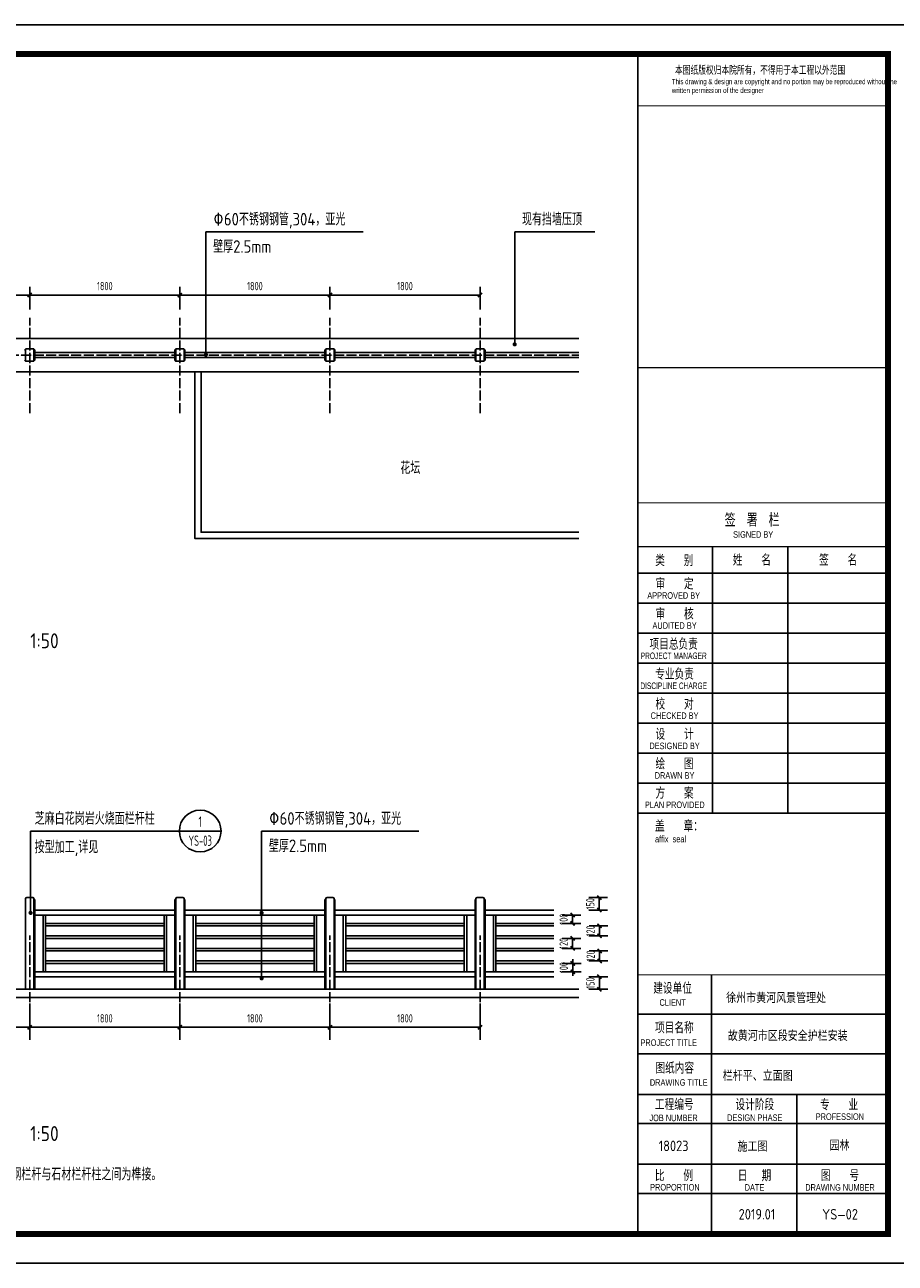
# Model space of a CAD drawing. Extents: x 40412 to 208412, y 14720 to 44420.
# Tile 4 of 8: x 145007 to 165885, y 14720 to 44420. Entities that reach past the tile are written whole.
import ezdxf
from ezdxf.enums import TextEntityAlignment as Align

# ---------------------------------------------------------------- set-up
doc = ezdxf.new("R2010")
doc.units = 0
doc.header["$LTSCALE"] = 1000
doc.header["$MEASUREMENT"] = 0
doc.linetypes.add('ACAD_ISO04W100', pattern=[30, 24, -3, 0, -3])
for name, color, linetype in [('(标注文字)', 7, 'Continuous'), ('11', 7, 'Continuous'), ('PUB_TEXT', 7, 'Continuous'), ('S-T', 1, 'Continuous'), ('（标注尺寸）', 3, 'Continuous')]:
    doc.layers.add(name, color=color, linetype=linetype)
doc.styles.add('AHZ', font='sysz.shx', dxfattribs={"width": 0.7, "bigfont": 'syfs.shx'})
doc.styles.add('ARIAL', font='arial.ttf', dxfattribs={"width": 0.8})
doc.styles.add('HJCHT', font='simhei.ttf', dxfattribs={"width": 0.7})
doc.styles.add('HJCY', font='eurr____.ttf', dxfattribs={"width": 0.7})
doc.styles.add('QS', font='romanc.shx', dxfattribs={"width": 0.8, "bigfont": 'fst.shx'})
doc.styles.get("Standard").update_dxf_attribs({"font": 'gbenor.shx', "bigfont": 'gbcbig.shx'})
doc.styles.add('SYS', font='sysz.shx', dxfattribs={"width": 0.7, "bigfont": 'syfs.shx'})
doc.dimstyles.new('01', dxfattribs={"dimtxt": 200, "dimasz": 100, "dimexe": 200, "dimexo": 200, "dimgap": 100, "dimtad": 1, "dimtoh": 1, "dimdec": 0, "dimtxsty": 'AHZ', "dimblk": 'ARCHTICK', "dimcen": 50, "dimclrd": 3, "dimclre": 3, "dimclrt": 3, "dimadec": 0, "dimazin": 0, "dimtfac": 1, "dimtdec": 0, "dimtmove": 0, "dimatfit": 3, "dimldrblk": 'DOT', "dimfxl": 1, "dimarcsym": 0})

# ---------------------------------------------------------------- blocks, each defined once
blk = doc.blocks.new('A$C3E974239')
for p, q in [((500, 28997), (500, 20997)), ((900, 28997), (900, 20997)), ((1300, 28997), (1300, 20997)), ((1700, 28997), (1700, 20997)), ((500, 26997), (2100, 26997)), ((500, 24997), (2100, 24997)), ((500, 22997), (2100, 22997)), ((37093, 10792), (37093, 17183)), ((38894, 10792), (38894, 17183)), ((35300, 16552), (41300, 16552)), ((35300, 15832), (41300, 15832)), ((35300, 15112), (41300, 15112)), ((35300, 14392), (41300, 14392)), ((35300, 13672), (41300, 13672)), ((35300, 12952), (41300, 12952)), ((35300, 12232), (41300, 12232)), ((35300, 11512), (41300, 11512)), ((35300, 10792), (41300, 10792)), ((37064, 700), (37064, 6916)), ((35300, 5969), (41300, 5969)), ((35300, 5022), (41300, 5022)), ((35300, 4046), (41300, 4046)), ((39114, 700), (39114, 4046)), ((35300, 3349), (41300, 3349)), ((35300, 2373), (41300, 2373)), ((35300, 1676), (41300, 1676)), ((36424, 700), (41300, 700))]:
    blk.add_line(p, q)
for points in [[(42000, 29700), (42000, 0), (0, 0), (0, 29700)], [(500, 20997), (2100, 20997), (2100, 28997), (500, 28997)]]:
    blk.add_lwpolyline(points, close=True)
at = {"color": 0, "ltscale": 1000, "const_width": 141}
blk.add_lwpolyline([(41300, 29000), (41300, 700), (2100, 700), (2100, 28997)], close=True, dxfattribs=at)
for points, const_width in [([(35300, 28992), (35300, 700)], 43.7), ([(35300, 27757), (41295, 27757)], 27.6), ([(35300, 21477), (41294, 21477)], 27.6), ([(35300, 18237), (41300, 18237)], 27.6), ([(35300, 17183), (41300, 17183)], 27.6), ([(36424, 700), (41295, 700), (41295, 13216)], 63.1), ([(35300, 6916), (41300, 6916)], 27.6)]:
    blk.add_lwpolyline(points, dxfattribs=dict(const_width=const_width))
blk.add_lwpolyline([(41300, 28992), (41300, 700)])
at = {"width": 0.7}
for s, height, style, p in [('本图纸版权归本院所有，不得用于本工程以外范围', 189.32, 'HJCHT', (36191, 28523)), ('盖    章：', 236.7, 'HJCHT', (35711, 10376)), ('affix  seal', 157.77, 'HJCY', (35711, 10093))]:
    blk.add_text(s, height=height, dxfattribs=dict(at, style=style)).set_placement(p)
at = {"style": 'ARIAL'}
for s, p in [('电  气', (803, 25656)), ('给排水', (1203, 25656)), ('暖  通', (1603, 25656)), ('建  筑', (803, 21656)), ('结  构', (1203, 21656)), ('绿  化', (1603, 21656)), ('土  建', (1954, 21656))]:
    blk.add_text(s, height=177.9, rotation=90, dxfattribs=at).set_placement(p)
for s, height, style, width, p in [('签  署  栏', 276.1, 'HJCHT', 0.7, (38041, 17840)), (' SIGNED BY', 157.8, 'HJCY', 0.7, (38041, 17477)), ('类    别', 236.7, 'HJCHT', 0.7, (36173, 16867)), ('姓    名', 236.7, 'HJCHT', 0.7, (38035, 16880)), ('签    名', 236.7, 'HJCHT', 0.7, (40104, 16880)), ('审    定', 236.7, 'HJCHT', 0.7, (36180, 16308)), ('APPROVED BY', 157.77, 'HJCY', 0.7, (36159, 16013)), ('审    核', 236.7, 'HJCHT', 0.7, (36180, 15586)), ('AUDITED BY', 157.8, 'HJCY', 0.7, (36180, 15292)), ('项目总负责', 236.7, 'HJCHT', 0.7, (36159, 14861)), ('专业负责', 236.7, 'HJCHT', 0.7, (36180, 14142)), ('DISCIPLINE CHARGE', 157.77, 'HJCY', 0.6, (36159, 13848)), ('校    对', 236.7, 'HJCHT', 0.7, (36180, 13426)), ('CHECKED BY', 157.8, 'HJCY', 0.7, (36180, 13132)), ('设    计', 236.7, 'HJCHT', 0.7, (36180, 12701)), ('DESIGNED BY', 157.77, 'HJCY', 0.7, (36180, 12407)), ('绘    图', 236.7, 'HJCHT', 0.7, (36180, 11993)), ('DRAWN BY', 157.8, 'HJCY', 0.7, (36180, 11698)), ('方    案', 236.7, 'HJCHT', 0.7, (36180, 11288)), ('PLAN PROVIDED', 157.77, 'HJCY', 0.7, (36185, 10994)), ('建设单位', 236.7, 'HJCHT', 0.7, (36133, 6610)), ('CLIENT', 157.8, 'HJCY', 0.7, (36133, 6253)), ('项目名称', 236.7, 'HJCHT', 0.7, (36175, 5663)), ('PROJECT TITLE', 157.77, 'HJCY', 0.7, (36040, 5290)), ('图纸内容', 236.7, 'HJCHT', 0.7, (36184, 4696)), ('工程编号', 236.7, 'HJCHT', 0.7, (36173, 3821)), ('设计阶段', 236.7, 'HJCHT', 0.7, (38104, 3819)), ('专    业', 236.7, 'HJCHT', 0.7, (40126, 3814)), ('JOB NUMBER', 157.8, 'HJCY', 0.7, (36157, 3486)), ('DESIGN PHASE', 157.77, 'HJCY', 0.7, (38104, 3490)), ('PROFESSION', 157.8, 'HJCY', 0.7, (40145, 3515)), ('比    例', 236.7, 'HJCHT', 0.7, (36166, 2116)), ('日   期', 236.7, 'HJCHT', 0.7, (38097, 2113)), ('图    号', 236.7, 'HJCHT', 0.7, (40148, 2113)), ('PROPORTION', 157.8, 'HJCY', 0.7, (36188, 1821)), ('DATE', 157.8, 'HJCY', 0.7, (38097, 1818)), ('DRAWING NUMBER', 157.77, 'HJCY', 0.7, (40148, 1818))]:
    blk.add_text(s, height=height, dxfattribs=dict(style=style, width=width)).set_placement(p, align=Align.MIDDLE)
at = {"style": 'HJCY', "oblique": 0.7, "width": 0.6}
blk.add_text('PROJECT MANAGER', height=157.77, dxfattribs=at).set_placement((36159, 14567), align=Align.MIDDLE)
at = {"style": 'HJCY', "width": 0.7}
blk.add_text('DRAWING TITLE', height=157.77, dxfattribs=at).set_placement((35588, 4335), align=Align.MIDDLE_LEFT)
at = {"insert": (36114, 28401), "char_height": 126.216, "width": 4559.55, "attachment_point": 1, "style": 'HJCY'}
blk.add_mtext('This drawing & design are copyright and no portion may be reproduced without the written permission of the designer', dxfattribs=at)
blk = doc.blocks.new('_ArchTick')
at = {"color": 0, "linetype": 'ByBlock', "const_width": 0.4}
blk.add_lwpolyline([(-0.5, -0.5), (0.5, 0.5)], dxfattribs=at)
blk = doc.blocks.new('*D13')
at = {"color": 3, "lineweight": -2, "transparency": 16777216}
for p, q in [((141527, 37593), (141527, 38139)), ((145127, 37593), (145127, 38139)), ((145127, 37939), (141527, 37939))]:
    blk.add_line(p, q, dxfattribs=at)
at = {"layer": 'Defpoints', "color": 0, "transparency": 16777216}
for p in [(141527, 37939), (141527, 37393), (145127, 37393)]:
    blk.add_point(p, dxfattribs=at)
at = {"color": 3, "lineweight": -2, "transparency": 16777216, "xscale": 100, "yscale": 100, "zscale": 100, "rotation": 180}
blk.add_blockref('_ArchTick', (141527, 37939), dxfattribs=at)
at = {"color": 3, "lineweight": -2, "transparency": 16777216, "xscale": 100, "yscale": 100, "zscale": 100}
blk.add_blockref('_ArchTick', (145127, 37939), dxfattribs=at)
at = {"color": 3, "transparency": 16777216, "insert": (143327, 38154), "char_height": 200, "attachment_point": 5, "style": 'AHZ'}
blk.add_mtext('1800', dxfattribs=at)
blk = doc.blocks.new('_DOT')
at = {"color": 0, "linetype": 'ByBlock'}
blk.add_line((-0.5, 0), (-1, 0), dxfattribs=at)
at = {"color": 0, "linetype": 'ByBlock', "const_width": 0.5}
blk.add_lwpolyline([(-0.25, 0, 1), (0.25, 0, 1)], format="xyb", close=True, dxfattribs=at)
blk = doc.blocks.new('*D14')
at = {"color": 3, "lineweight": -2, "transparency": 16777216}
for p, q in [((145127, 37593), (145127, 38139)), ((148727, 37593), (148727, 38139)), ((145127, 37939), (148727, 37939))]:
    blk.add_line(p, q, dxfattribs=at)
at = {"layer": 'Defpoints', "color": 0, "transparency": 16777216}
for p in [(148727, 37939), (145127, 37393), (148727, 37393)]:
    blk.add_point(p, dxfattribs=at)
at = {"color": 3, "lineweight": -2, "transparency": 16777216, "xscale": 100, "yscale": 100, "zscale": 100, "rotation": 180}
blk.add_blockref('_ArchTick', (145127, 37939), dxfattribs=at)
at = {"color": 3, "lineweight": -2, "transparency": 16777216, "xscale": 100, "yscale": 100, "zscale": 100}
blk.add_blockref('_ArchTick', (148727, 37939), dxfattribs=at)
at = {"color": 3, "transparency": 16777216, "insert": (146927, 38154), "char_height": 200, "attachment_point": 5, "style": 'AHZ'}
blk.add_mtext('1800', dxfattribs=at)
blk = doc.blocks.new('*D15')
at = {"color": 3, "lineweight": -2, "transparency": 16777216}
for p, q in [((152327, 37593), (152327, 38139)), ((155927, 37593), (155927, 38139)), ((152327, 37939), (155927, 37939))]:
    blk.add_line(p, q, dxfattribs=at)
at = {"layer": 'Defpoints', "color": 0, "transparency": 16777216}
for p in [(155927, 37939), (152327, 37393), (155927, 37393)]:
    blk.add_point(p, dxfattribs=at)
at = {"color": 3, "lineweight": -2, "transparency": 16777216, "xscale": 100, "yscale": 100, "zscale": 100, "rotation": 180}
blk.add_blockref('_ArchTick', (152327, 37939), dxfattribs=at)
at = {"color": 3, "lineweight": -2, "transparency": 16777216, "xscale": 100, "yscale": 100, "zscale": 100}
blk.add_blockref('_ArchTick', (155927, 37939), dxfattribs=at)
at = {"color": 3, "transparency": 16777216, "insert": (154127, 38154), "char_height": 200, "attachment_point": 5, "style": 'AHZ'}
blk.add_mtext('1800', dxfattribs=at)
blk = doc.blocks.new('*D16')
at = {"color": 3, "lineweight": -2, "transparency": 16777216}
for p, q in [((148727, 37593), (148727, 38139)), ((152327, 37593), (152327, 38139)), ((152327, 37939), (148727, 37939))]:
    blk.add_line(p, q, dxfattribs=at)
at = {"layer": 'Defpoints', "color": 0, "transparency": 16777216}
for p in [(148727, 37939), (148727, 37393), (152327, 37393)]:
    blk.add_point(p, dxfattribs=at)
at = {"color": 3, "lineweight": -2, "transparency": 16777216, "xscale": 100, "yscale": 100, "zscale": 100, "rotation": 180}
blk.add_blockref('_ArchTick', (148727, 37939), dxfattribs=at)
at = {"color": 3, "lineweight": -2, "transparency": 16777216, "xscale": 100, "yscale": 100, "zscale": 100}
blk.add_blockref('_ArchTick', (152327, 37939), dxfattribs=at)
at = {"color": 3, "transparency": 16777216, "insert": (150527, 38154), "char_height": 200, "attachment_point": 5, "style": 'AHZ'}
blk.add_mtext('1800', dxfattribs=at)
blk = doc.blocks.new('*D19')
at = {"color": 3, "lineweight": -2, "transparency": 16777216}
for p, q in [((141527, 20945), (141527, 20179)), ((145127, 20945), (145127, 20179)), ((145127, 20379), (141527, 20379))]:
    blk.add_line(p, q, dxfattribs=at)
at = {"layer": 'Defpoints', "color": 0, "transparency": 16777216}
for p in [(141527, 21145), (145127, 21145), (141527, 20379)]:
    blk.add_point(p, dxfattribs=at)
at = {"color": 3, "lineweight": -2, "transparency": 16777216, "xscale": 100, "yscale": 100, "zscale": 100, "rotation": 180}
blk.add_blockref('_ArchTick', (141527, 20379), dxfattribs=at)
at = {"color": 3, "lineweight": -2, "transparency": 16777216, "xscale": 100, "yscale": 100, "zscale": 100}
blk.add_blockref('_ArchTick', (145127, 20379), dxfattribs=at)
at = {"color": 3, "transparency": 16777216, "insert": (143327, 20593), "char_height": 200, "attachment_point": 5, "style": 'AHZ'}
blk.add_mtext('1800', dxfattribs=at)
blk = doc.blocks.new('*D21')
at = {"color": 3, "lineweight": -2, "transparency": 16777216}
for p, q in [((145127, 20945), (145127, 20179)), ((148727, 20945), (148727, 20179)), ((145127, 20379), (148727, 20379))]:
    blk.add_line(p, q, dxfattribs=at)
at = {"layer": 'Defpoints', "color": 0, "transparency": 16777216}
for p in [(145127, 21145), (148727, 21145), (148727, 20379)]:
    blk.add_point(p, dxfattribs=at)
at = {"color": 3, "lineweight": -2, "transparency": 16777216, "xscale": 100, "yscale": 100, "zscale": 100, "rotation": 180}
blk.add_blockref('_ArchTick', (145127, 20379), dxfattribs=at)
at = {"color": 3, "lineweight": -2, "transparency": 16777216, "xscale": 100, "yscale": 100, "zscale": 100}
blk.add_blockref('_ArchTick', (148727, 20379), dxfattribs=at)
at = {"color": 3, "transparency": 16777216, "insert": (146927, 20593), "char_height": 200, "attachment_point": 5, "style": 'AHZ'}
blk.add_mtext('1800', dxfattribs=at)
blk = doc.blocks.new('*D22')
at = {"color": 3, "lineweight": -2, "transparency": 16777216}
for p, q in [((152327, 20945), (152327, 20179)), ((155927, 20945), (155927, 20179)), ((152327, 20379), (155927, 20379))]:
    blk.add_line(p, q, dxfattribs=at)
at = {"layer": 'Defpoints', "color": 0, "transparency": 16777216}
for p in [(152327, 21145), (155927, 21145), (155927, 20379)]:
    blk.add_point(p, dxfattribs=at)
at = {"color": 3, "lineweight": -2, "transparency": 16777216, "xscale": 100, "yscale": 100, "zscale": 100, "rotation": 180}
blk.add_blockref('_ArchTick', (152327, 20379), dxfattribs=at)
at = {"color": 3, "lineweight": -2, "transparency": 16777216, "xscale": 100, "yscale": 100, "zscale": 100}
blk.add_blockref('_ArchTick', (155927, 20379), dxfattribs=at)
at = {"color": 3, "transparency": 16777216, "insert": (154127, 20593), "char_height": 200, "attachment_point": 5, "style": 'AHZ'}
blk.add_mtext('1800', dxfattribs=at)
blk = doc.blocks.new('*D23')
at = {"color": 3, "lineweight": -2, "transparency": 16777216}
for p, q in [((148727, 20945), (148727, 20179)), ((152327, 20945), (152327, 20179)), ((152327, 20379), (148727, 20379))]:
    blk.add_line(p, q, dxfattribs=at)
at = {"layer": 'Defpoints', "color": 0, "transparency": 16777216}
for p in [(148727, 21145), (152327, 21145), (148727, 20379)]:
    blk.add_point(p, dxfattribs=at)
at = {"color": 3, "lineweight": -2, "transparency": 16777216, "xscale": 100, "yscale": 100, "zscale": 100, "rotation": 180}
blk.add_blockref('_ArchTick', (148727, 20379), dxfattribs=at)
at = {"color": 3, "lineweight": -2, "transparency": 16777216, "xscale": 100, "yscale": 100, "zscale": 100}
blk.add_blockref('_ArchTick', (152327, 20379), dxfattribs=at)
at = {"color": 3, "transparency": 16777216, "insert": (150527, 20593), "char_height": 200, "attachment_point": 5, "style": 'AHZ'}
blk.add_mtext('1800', dxfattribs=at)
blk = doc.blocks.new('*D28')
at = {"color": 3, "lineweight": -2, "transparency": 16777216}
for p, q in [((157896, 23070), (158346, 23070)), ((157896, 22870), (158346, 22870)), ((158146, 22870), (158146, 23070))]:
    blk.add_line(p, q, dxfattribs=at)
at = {"layer": 'Defpoints', "color": 0, "transparency": 16777216}
for p in [(157696, 23070), (157696, 22870), (158146, 23070)]:
    blk.add_point(p, dxfattribs=at)
at = {"color": 3, "lineweight": -2, "transparency": 16777216, "xscale": 100, "yscale": 100, "zscale": 100}
for p, rotation in [((158146, 23070), 90), ((158146, 22870), 270)]:
    blk.add_blockref('_ArchTick', p, dxfattribs=dict(at, rotation=rotation))
at = {"color": 3, "transparency": 16777216, "insert": (157932, 22970), "char_height": 200, "attachment_point": 5, "rotation": 90, "style": 'AHZ'}
blk.add_mtext('100', dxfattribs=at)
blk = doc.blocks.new('qs-index')
blk.add_line((0, 0), (10, 0))
blk.add_circle((5, 0), 5)
at = {"style": 'QS'}
for tag, width, p in [('A', 0.7, (5, 2.24)), ('AA', 0.626316, (5, -2.3))]:
    blk.add_attdef(tag, text='', height=3, dxfattribs=dict(at, width=width)).set_placement(p, align=Align.MIDDLE)
blk = doc.blocks.new('*D40')
at = {"color": 3, "lineweight": -2, "transparency": 16777216}
for p, q in [((158541, 22810), (158991, 22810)), ((158791, 22810), (158791, 22570)), ((158541, 22570), (158991, 22570))]:
    blk.add_line(p, q, dxfattribs=at)
at = {"layer": 'Defpoints', "color": 0, "transparency": 16777216}
for p in [(158341, 22810), (158341, 22570), (158791, 22570)]:
    blk.add_point(p, dxfattribs=at)
at = {"color": 3, "lineweight": -2, "transparency": 16777216, "xscale": 100, "yscale": 100, "zscale": 100}
for p, rotation in [((158791, 22810), 90), ((158791, 22570), 270)]:
    blk.add_blockref('_ArchTick', p, dxfattribs=dict(at, rotation=rotation))
at = {"color": 3, "transparency": 16777216, "insert": (158576, 22690), "char_height": 200, "attachment_point": 5, "rotation": 90, "style": 'AHZ'}
blk.add_mtext('120', dxfattribs=at)
blk = doc.blocks.new('*D41')
at = {"color": 3, "lineweight": -2, "transparency": 16777216}
for p, q in [((157896, 22510), (158347, 22510)), ((158147, 22510), (158147, 22270)), ((157896, 22270), (158347, 22270))]:
    blk.add_line(p, q, dxfattribs=at)
at = {"layer": 'Defpoints', "color": 0, "transparency": 16777216}
for p in [(157696, 22510), (157696, 22270), (158147, 22270)]:
    blk.add_point(p, dxfattribs=at)
at = {"color": 3, "lineweight": -2, "transparency": 16777216, "xscale": 100, "yscale": 100, "zscale": 100}
for p, rotation in [((158147, 22510), 90), ((158147, 22270), 270)]:
    blk.add_blockref('_ArchTick', p, dxfattribs=dict(at, rotation=rotation))
at = {"color": 3, "transparency": 16777216, "insert": (157932, 22390), "char_height": 200, "attachment_point": 5, "rotation": 90, "style": 'AHZ'}
blk.add_mtext('120', dxfattribs=at)
blk = doc.blocks.new('*D42')
at = {"color": 3, "lineweight": -2, "transparency": 16777216}
for p, q in [((158541, 22210), (158994, 22210)), ((158794, 22210), (158794, 21970)), ((158541, 21970), (158994, 21970))]:
    blk.add_line(p, q, dxfattribs=at)
at = {"layer": 'Defpoints', "color": 0, "transparency": 16777216}
for p in [(158341, 22210), (158341, 21970), (158794, 21970)]:
    blk.add_point(p, dxfattribs=at)
at = {"color": 3, "lineweight": -2, "transparency": 16777216, "xscale": 100, "yscale": 100, "zscale": 100}
for p, rotation in [((158794, 22210), 90), ((158794, 21970), 270)]:
    blk.add_blockref('_ArchTick', p, dxfattribs=dict(at, rotation=rotation))
at = {"color": 3, "transparency": 16777216, "insert": (158580, 22090), "char_height": 200, "attachment_point": 5, "rotation": 90, "style": 'AHZ'}
blk.add_mtext('120', dxfattribs=at)
blk = doc.blocks.new('*D43')
at = {"color": 3, "lineweight": -2, "transparency": 16777216}
for p, q in [((158150, 21910), (158150, 22010)), ((157896, 21910), (158350, 21910)), ((157896, 21710), (158350, 21710)), ((158150, 21910), (158150, 21710)), ((158150, 21710), (158150, 21610))]:
    blk.add_line(p, q, dxfattribs=at)
at = {"layer": 'Defpoints', "color": 0, "transparency": 16777216}
for p in [(157696, 21910), (157696, 21710), (158150, 21710)]:
    blk.add_point(p, dxfattribs=at)
at = {"color": 3, "lineweight": -2, "transparency": 16777216, "xscale": 100, "yscale": 100, "zscale": 100}
for p, rotation in [((158150, 21910), 270), ((158150, 21710), 90)]:
    blk.add_blockref('_ArchTick', p, dxfattribs=dict(at, rotation=rotation))
at = {"color": 3, "transparency": 16777216, "insert": (157935, 21810), "char_height": 200, "attachment_point": 5, "rotation": 90, "style": 'AHZ'}
blk.add_mtext('100', dxfattribs=at)
blk = doc.blocks.new('*D44')
at = {"color": 3, "lineweight": -2, "transparency": 16777216}
for p, q in [((158536, 21590), (158989, 21590)), ((158789, 21590), (158789, 21290)), ((158536, 21290), (158989, 21290))]:
    blk.add_line(p, q, dxfattribs=at)
at = {"layer": 'Defpoints', "color": 0, "transparency": 16777216}
for p in [(158336, 21590), (158336, 21290), (158789, 21290)]:
    blk.add_point(p, dxfattribs=at)
at = {"color": 3, "lineweight": -2, "transparency": 16777216, "xscale": 100, "yscale": 100, "zscale": 100}
for p, rotation in [((158789, 21590), 90), ((158789, 21290), 270)]:
    blk.add_blockref('_ArchTick', p, dxfattribs=dict(at, rotation=rotation))
at = {"color": 3, "transparency": 16777216, "insert": (158574, 21440), "char_height": 200, "attachment_point": 5, "rotation": 90, "style": 'AHZ'}
blk.add_mtext('150', dxfattribs=at)
blk = doc.blocks.new('*D45')
at = {"color": 3, "lineweight": -2, "transparency": 16777216}
for p, q in [((158536, 23489), (158986, 23489)), ((158786, 23190), (158786, 23489)), ((158536, 23190), (158986, 23190))]:
    blk.add_line(p, q, dxfattribs=at)
at = {"layer": 'Defpoints', "color": 0, "transparency": 16777216}
for p in [(158336, 23489), (158786, 23489), (158336, 23190)]:
    blk.add_point(p, dxfattribs=at)
at = {"color": 3, "lineweight": -2, "transparency": 16777216, "xscale": 100, "yscale": 100, "zscale": 100}
for p, rotation in [((158786, 23489), 90), ((158786, 23190), 270)]:
    blk.add_blockref('_ArchTick', p, dxfattribs=dict(at, rotation=rotation))
at = {"color": 3, "transparency": 16777216, "insert": (158571, 23340), "char_height": 200, "attachment_point": 5, "rotation": 90, "style": 'AHZ'}
blk.add_mtext('150', dxfattribs=at)

msp = doc.modelspace()

# ---------------------------------------------------------------- linework, layer by layer
for p, q in [((128117.7, 36899.5), (158297.3, 36899.5)), ((145017.2, 36629.5), (145027.2, 36629.5)), ((145027.2, 36639.5), (145027.2, 36359.5)), ((145227.2, 36639.5), (145227.2, 36359.5)), ((145237.2, 36629.5), (145227.2, 36629.5)), ((145247.2, 36559.5), (148607.2, 36559.5)), ((148617.2, 36629.5), (148627.2, 36629.5)), ((148627.2, 36639.5), (148627.2, 36359.5)), ((148827.2, 36639.5), (148827.2, 36359.5)), ((148837.2, 36629.5), (148827.2, 36629.5)), ((148847.2, 36559.5), (152207.2, 36559.5)), ((152217.2, 36629.5), (152227.2, 36629.5)), ((152227.2, 36639.5), (152227.2, 36359.5)), ((152427.2, 36639.5), (152427.2, 36359.5)), ((152437.2, 36629.5), (152427.2, 36629.5)), ((152447.2, 36559.5), (155807.2, 36559.5)), ((155817.2, 36629.5), (155827.2, 36629.5)), ((155827.2, 36639.5), (155827.2, 36359.5)), ((156027.2, 36639.5), (156027.2, 36359.5)), ((156037.2, 36629.5), (156027.2, 36629.5)), ((158297.3, 36559.5), (156047.2, 36559.5)), ((145017.2, 36369.5), (145027.2, 36369.5)), ((145237.2, 36369.5), (145227.2, 36369.5)), ((145247.2, 36439.5), (148607.2, 36439.5)), ((148617.2, 36369.5), (148627.2, 36369.5)), ((148837.2, 36369.5), (148827.2, 36369.5)), ((148847.2, 36439.5), (152207.2, 36439.5)), ((152217.2, 36369.5), (152227.2, 36369.5)), ((152437.2, 36369.5), (152427.2, 36369.5)), ((152447.2, 36439.5), (155807.2, 36439.5)), ((155817.2, 36369.5), (155827.2, 36369.5)), ((156037.2, 36369.5), (156027.2, 36369.5)), ((158297.3, 36439.5), (156047.2, 36439.5)), ((128117.7, 36099.5), (158297.3, 36099.5)), ((145057.2, 23490), (145197.2, 23490)), ((148657.2, 23490), (148797.2, 23490)), ((152257.2, 23490), (152397.2, 23490)), ((155857.2, 23490), (155997.2, 23490)), ((145007.2, 23440), (145027.2, 23440)), ((145027.2, 23460), (145027.2, 21290)), ((145227.2, 23460), (145227.2, 21290)), ((145227.2, 23440), (145247.2, 23440)), ((145247.2, 23440), (145247.2, 21290)), ((148607.2, 23190), (145247.2, 23190)), ((148607.2, 23440), (148607.2, 21290)), ((148607.2, 23440), (148627.2, 23440)), ((148627.2, 23460), (148627.2, 21290)), ((148827.2, 23460), (148827.2, 21290)), ((148827.2, 23440), (148847.2, 23440)), ((148847.2, 23440), (148847.2, 21290)), ((152207.2, 23190), (148847.2, 23190)), ((152207.2, 23440), (152207.2, 21290)), ((152207.2, 23440), (152227.2, 23440)), ((152227.2, 23460), (152227.2, 21290)), ((152427.2, 23460), (152427.2, 21290)), ((152427.2, 23440), (152447.2, 23440)), ((152447.2, 23440), (152447.2, 21290)), ((155807.2, 23190), (152447.2, 23190)), ((155807.2, 23440), (155807.2, 21290)), ((155807.2, 23440), (155827.2, 23440)), ((155827.2, 23460), (155827.2, 21290)), ((156027.2, 23460), (156027.2, 21290)), ((156027.2, 23440), (156047.2, 23440)), ((156047.2, 23440), (156047.2, 21290)), ((156047.2, 23190), (157695.6, 23190)), ((148607.2, 23070), (145247.2, 23070)), ((145447.2, 23070), (145447.2, 21710)), ((145507.2, 23070), (145507.2, 21710)), ((148347.2, 22870), (145507.2, 22870)), ((148347.2, 23070), (148347.2, 21710)), ((148407.2, 23070), (148407.2, 21710)), ((152207.2, 23070), (148847.2, 23070)), ((149047.2, 23070), (149047.2, 21710)), ((149107.2, 23070), (149107.2, 21710)), ((151947.2, 22870), (149107.2, 22870)), ((151947.2, 23070), (151947.2, 21710)), ((152007.2, 23070), (152007.2, 21710)), ((155807.2, 23070), (152447.2, 23070)), ((152647.2, 23070), (152647.2, 21710)), ((152707.2, 23070), (152707.2, 21710)), ((155547.2, 22870), (152707.2, 22870)), ((155547.2, 23070), (155547.2, 21710)), ((155607.2, 23070), (155607.2, 21710)), ((156047.2, 23070), (157695.6, 23070)), ((156247.2, 23070), (156247.2, 21710)), ((156307.2, 23070), (156307.2, 21710)), ((157695.6, 22870), (156307.2, 22870)), ((148347.2, 22810), (145507.2, 22810)), ((151947.2, 22810), (149107.2, 22810)), ((155547.2, 22810), (152707.2, 22810)), ((157695.6, 22810), (156307.2, 22810)), ((148347.2, 22570), (145507.2, 22570)), ((148347.2, 22510), (145507.2, 22510)), ((151947.2, 22570), (149107.2, 22570)), ((151947.2, 22510), (149107.2, 22510)), ((155547.2, 22570), (152707.2, 22570)), ((155547.2, 22510), (152707.2, 22510)), ((157695.6, 22570), (156307.2, 22570)), ((157695.6, 22510), (156307.2, 22510)), ((148347.2, 22270), (145507.2, 22270)), ((148347.2, 22210), (145507.2, 22210)), ((151947.2, 22270), (149107.2, 22270)), ((151947.2, 22210), (149107.2, 22210)), ((155547.2, 22270), (152707.2, 22270)), ((155547.2, 22210), (152707.2, 22210)), ((157695.6, 22270), (156307.2, 22270)), ((157695.6, 22210), (156307.2, 22210)), ((148607.2, 21710), (145247.2, 21710)), ((148347.2, 21970), (145507.2, 21970)), ((148347.2, 21910), (145507.2, 21910)), ((152207.2, 21710), (148847.2, 21710)), ((151947.2, 21970), (149107.2, 21970)), ((151947.2, 21910), (149107.2, 21910)), ((155807.2, 21710), (152447.2, 21710)), ((155547.2, 21970), (152707.2, 21970)), ((155547.2, 21910), (152707.2, 21910)), ((157695.6, 21710), (156047.2, 21710)), ((157695.6, 21970), (156307.2, 21970)), ((157695.6, 21910), (156307.2, 21910)), ((148607.2, 21590), (145247.2, 21590)), ((152207.2, 21590), (148847.2, 21590)), ((155807.2, 21590), (152447.2, 21590)), ((157695.6, 21590), (156047.2, 21590)), ((128117.7, 21290), (158297.3, 21290)), ((128117.7, 21090), (158297.3, 21090))]:
    msp.add_line(p, q)
for points in [[(149087.7, 36099.5), (149087.7, 32099.5), (158297.3, 32099.5)], [(149237.7, 36099.5), (149237.7, 32249.5), (158297.3, 32249.5)]]:
    msp.add_lwpolyline(points)
for centre, radius, start, end in [((145017.2, 36619.5), 10, 90, 180), ((145037.2, 36639.5), 10, 90, 180), ((145217.2, 36639.5), 10, 0, 90), ((145237.2, 36619.5), 10, 0, 90), ((148617.2, 36619.5), 10, 90, 180), ((148637.2, 36639.5), 10, 90, 180), ((148817.2, 36639.5), 10, 0, 90), ((148837.2, 36619.5), 10, 0, 90), ((152217.2, 36619.5), 10, 90, 180), ((152237.2, 36639.5), 10, 90, 180), ((152417.2, 36639.5), 10, 0, 90), ((152437.2, 36619.5), 10, 0, 90), ((155817.2, 36619.5), 10, 90, 180), ((155837.2, 36639.5), 10, 90, 180), ((156017.2, 36639.5), 10, 0, 90), ((156037.2, 36619.5), 10, 0, 90), ((145017.2, 36379.5), 10, 180, 270), ((145037.2, 36359.5), 10, 180, 270), ((145217.2, 36359.5), 10, 270, 0), ((145237.2, 36379.5), 10, 270, 0), ((148617.2, 36379.5), 10, 180, 270), ((148637.2, 36359.5), 10, 180, 270), ((148817.2, 36359.5), 10, 270, 0), ((148837.2, 36379.5), 10, 270, 0), ((152217.2, 36379.5), 10, 180, 270), ((152237.2, 36359.5), 10, 180, 270), ((152417.2, 36359.5), 10, 270, 0), ((152437.2, 36379.5), 10, 270, 0), ((155817.2, 36379.5), 10, 180, 270), ((155837.2, 36359.5), 10, 180, 270), ((156017.2, 36359.5), 10, 270, 0), ((156037.2, 36379.5), 10, 270, 0), ((145057.2, 23460), 30, 90, 180), ((145197.2, 23460), 30, 360, 90), ((148657.2, 23460), 30, 90, 180), ((148797.2, 23460), 30, 360, 90), ((152257.2, 23460), 30, 90, 180), ((152397.2, 23460), 30, 360, 90), ((155857.2, 23460), 30, 90, 180), ((155997.2, 23460), 30, 360, 90)]:
    msp.add_arc(centre, radius, start, end)
at = {"layer": '11'}
for p, q in [((145037.2, 36649.5), (145217.2, 36649.5)), ((145247.2, 36379.5), (145247.2, 36619.5)), ((148607.2, 36379.5), (148607.2, 36619.5)), ((148637.2, 36649.5), (148817.2, 36649.5)), ((148847.2, 36379.5), (148847.2, 36619.5)), ((152207.2, 36379.5), (152207.2, 36619.5)), ((152237.2, 36649.5), (152417.2, 36649.5)), ((152447.2, 36379.5), (152447.2, 36619.5)), ((155807.2, 36379.5), (155807.2, 36619.5)), ((155837.2, 36649.5), (156017.2, 36649.5)), ((156047.2, 36379.5), (156047.2, 36619.5)), ((145037.2, 36349.5), (145217.2, 36349.5)), ((148637.2, 36349.5), (148817.2, 36349.5)), ((152237.2, 36349.5), (152417.2, 36349.5)), ((155837.2, 36349.5), (156017.2, 36349.5))]:
    msp.add_line(p, q, dxfattribs=at)
at = {"layer": 'S-T', "color": 1, "linetype": 'ACAD_ISO04W100', "ltscale": 0.01}
for p, q in [((145127.2, 35108.5), (145127.2, 37393.3)), ((148727.2, 35108.5), (148727.2, 37393.3)), ((152327.2, 35108.5), (152327.2, 37393.3)), ((155927.2, 35108.5), (155927.2, 37393.3)), ((128117.7, 36499.5), (158297.3, 36499.5)), ((145127.2, 20078.9), (145127.2, 22583.7)), ((148727.2, 20078.9), (148727.2, 22583.7)), ((152327.2, 20078.9), (152327.2, 22583.7)), ((155927.2, 20078.9), (155927.2, 22583.7))]:
    msp.add_line(p, q, dxfattribs=at)

# ---------------------------------------------------------------- block references
msp.add_blockref('A$C3E974239', (124412.1, 14720.3))
at = {"layer": '（标注尺寸）', "color": 3}
ref = msp.add_blockref('qs-index', (149714.5, 25084.3), dxfattribs=dict(at, xscale=-100, yscale=100, zscale=100))
ref.add_attrib('A', '1', dxfattribs={"layer": '0', "height": 250, "style": 'AHZ', "width": 0.8}).set_placement((149214.5, 25308.8), align=Align.MIDDLE)
ref.add_attrib('AA', 'YS-03', dxfattribs={"layer": '0', "height": 250, "style": 'SYS', "width": 0.7}).set_placement((149214.5, 24853.9), align=Align.MIDDLE)

# ---------------------------------------------------------------- texts
at = {"layer": '(标注文字)', "color": 0}
for s, p in [('%%13060不锈钢钢管,304，亚光', (149525.4, 39607.7)), ('现有挡墙压顶', (156931.9, 39607.7)), ('壁厚2.5mm', (149525.4, 38952.9)), ('花坛', (154015, 33647.3)), ('芝麻白花岗岩火烧面栏杆柱', (145244.7, 25236.5)), ('%%13060不锈钢钢管,304，亚光', (150861.9, 25236.5)), ('按型加工,详见', (145244.7, 24552.8)), ('壁厚2.5mm', (150861.9, 24581.7)), ('注：不锈钢栏杆之间为焊接，不锈钢栏杆与石材栏杆柱之间为榫接。', (141085.7, 16705))]:
    msp.add_text(s, height=300, dxfattribs=at).set_placement(p)
at = {"layer": '(标注文字)', "color": 6}
for s, p in [('徐州市黄河风景管理处', (163027.6, 21097.9)), ('故黄河市区段安全护栏安装', (163305.9, 20190.6)), ('栏杆平、立面图', (162586.9, 19232.5)), ('18023', (160569.6, 17534.6)), ('施工图', (162460.4, 17534.6)), ('园林', (164548.5, 17562.1)), ('2019.01', (162569.2, 15894)), ('YS—02', (164560.6, 15894))]:
    msp.add_text(s, height=252.15, dxfattribs=at).set_placement(p, align=Align.MIDDLE)
at = {"layer": 'PUB_TEXT'}
for s, height, p in [('栏杆平面图', 512.2, (141781.3, 29468.6, -700000)), ('1:50', 358.54, (145138, 29468.6, -700000)), ('栏杆立面图', 512.2, (141781.3, 17650.3, -700000)), ('1:50', 358.54, (145138, 17650.3, -700000))]:
    msp.add_text(s, height=height, dxfattribs=at).set_placement(p)

# ---------------------------------------------------------------- dimensions: what is measured, and where the dimension line sits
for p1, p2, distance, picture, middle in [((145127.2, 37393.3), (141527.2, 37393.3), -546, '*D13', (143327.2, 38153.5)), ((145127.2, 37393.3), (148727.2, 37393.3), 546, '*D14', (146927.2, 38153.5)), ((152327.2, 37393.3), (148727.2, 37393.3), -546, '*D16', (150527.2, 38153.5)), ((152327.2, 37393.3), (155927.2, 37393.3), 546, '*D15', (154127.2, 38153.5)), ((145127.2, 21145), (141527.2, 21145), 765.9, '*D19', (143327.2, 20593.4)), ((145127.2, 21145), (148727.2, 21145), -765.9, '*D21', (146927.2, 20593.4)), ((152327.2, 21145), (148727.2, 21145), 765.9, '*D23', (150527.2, 20593.4)), ((152327.2, 21145), (155927.2, 21145), -765.9, '*D22', (154127.2, 20593.4))]:
    dim = msp.add_aligned_dim(p1=p1, p2=p2, distance=distance, dimstyle='01', override={"dimlfac": 0.5})
    dim.commit()
    dim.dimension.update_dxf_attribs({"geometry": picture, "text_midpoint": middle})
for base, p1, p2, angle, picture, middle in [((158785.6914, 23489.0447), (158335.7702, 23189.9584), (158335.7702, 23489.0447), 90, '*D45', (158785.6914, 23339.5016)), ((158146, 23070), (157695.6, 22870), (157695.6, 23070), 90, '*D28', (158146, 22970)), ((158790.7, 22570), (158341.4, 22810), (158341.4, 22570), 270, '*D40', (158790.7, 22690)), ((158146.6, 22270), (157695.6, 22510), (157695.6, 22270), 270, '*D41', (158146.6, 22390)), ((158793.8, 21970), (158341.4, 22210), (158341.4, 21970), 270, '*D42', (158793.8, 22090)), ((158149.7, 21710), (157695.6, 21910), (157695.6, 21710), 270, '*D43', (158149.7, 21810)), ((158788.8, 21290), (158335.7, 21590), (158335.7, 21290), 270, '*D44', (158788.8, 21440))]:
    dim = msp.add_linear_dim(base=base, p1=p1, p2=p2, angle=angle, dimstyle='01', override={"dimlfac": 0.5})
    dim.commit()
    dim.dimension.update_dxf_attribs({"geometry": picture, "text_midpoint": middle, "dimtype": 161})

# ---------------------------------------------------------------- leaders
for points in [[(149351.1, 36507.6), (149351.1, 39455.5), (153119.6, 39455.5)], [(156757.6, 36755.6), (156757.6, 39455.5), (158678.5, 39455.5)], [(145146.5, 23122.2), (145146.5, 25084.3), (148714.5, 25084.3)], [(150687.5, 23122.2), (150687.5, 25084.3), (154456.1, 25084.3)], [(150687.5, 21552.4), (150687.5, 24286.6)]]:
    msp.add_leader(points, dimstyle='01', override={"dimgap": 100, "dimtad": 0})

doc.saveas('drawing.dxf')
